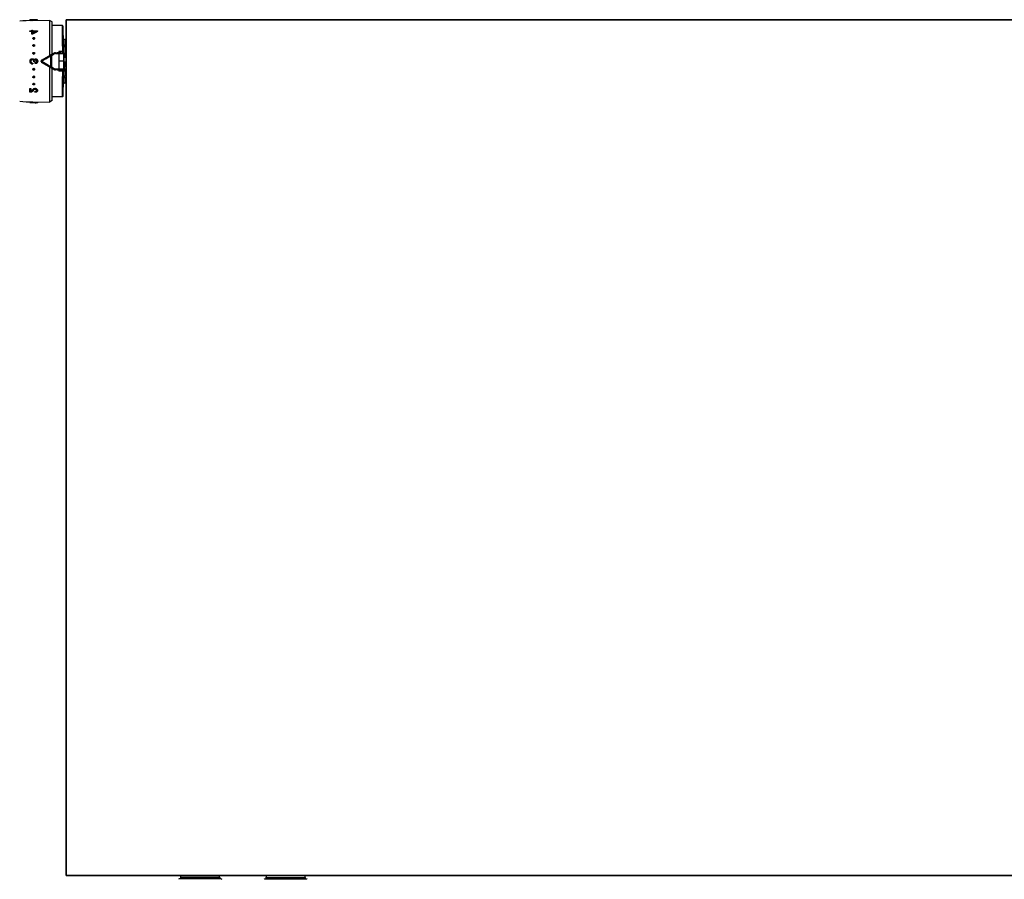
# Model space of a CAD drawing. Header units: millimetres. Extents: x 60394 to 199354, y 20895 to 166073.
# Tile 74 of 256: x 80777 to 81352, y 21178 to 21680. Entities that reach past the tile are written whole.
import ezdxf

# ---------------------------------------------------------------- set-up
doc = ezdxf.new("R2010")
doc.units = ezdxf.units.MM
doc.layers.add('UT_ZAŘÍZENÍ - OT', color=3, linetype='Continuous', lineweight=35)

msp = doc.modelspace()

# ---------------------------------------------------------------- linework, layer by layer
at = {"color": 0, "linetype": 'Continuous'}
for p, q in [((80782.58, 21679.98), (80782.58, 21680.18)), ((80783.22, 21680.22), (80783.23, 21680.22)), ((80783.23, 21680.22), (80783.24, 21680.22)), ((80783.23, 21680.16), (80783.23, 21680.21)), ((80784.15, 21680.24), (80784.02, 21680.24)), ((80784.07, 21680.14), (80784.07, 21680.07)), ((80784.07, 21679.88), (80784.07, 21680.07)), ((80784.15, 21680.04), (80784.07, 21680.04)), ((80784.22, 21679.81), (80794.08, 21679.99)), ((80784.76, 21680.04), (80784.73, 21680.04)), ((80784.76, 21680.1), (80784.76, 21680.16)), ((80785.19, 21680.12), (80784.76, 21680.1)), ((80784.76, 21679.91), (80784.76, 21680.1)), ((80785.28, 21679.92), (80784.76, 21679.91)), ((80784.98, 21680.18), (80784.98, 21680.24)), ((80785.27, 21680.12), (80785.19, 21680.12)), ((80785.27, 21680.17), (80785.57, 21680.18)), ((80786.56, 21680.17), (80785.27, 21680.12)), ((80785.53, 21679.93), (80785.28, 21679.92)), ((80785.42, 21680.18), (80785.42, 21680.19)), ((80787.08, 21679.99), (80785.53, 21679.93)), ((80785.57, 21680.18), (80786.63, 21680.21)), ((80785.58, 21680.23), (80785.58, 21680.18)), ((80786.63, 21680.17), (80786.56, 21680.17)), ((80786.63, 21680.28), (80787.08, 21680.29)), ((80786.63, 21680.21), (80786.63, 21680.28)), ((80787.08, 21680.19), (80786.63, 21680.17)), ((80787.08, 21680.29), (80787.08, 21680.19)), ((80787.08, 21679.99), (80787.08, 21680.19)), ((80794.08, 21679.99), (80794.08, 21659.34)), ((80795.58, 21679.05), (80794.08, 21679.91)), ((80795.58, 21660.21), (80795.58, 21679.05)), ((80782.58, 21673.79), (80783.63, 21673.8)), ((80782.58, 21673.48), (80782.58, 21673.79)), ((80783.63, 21673.49), (80782.58, 21673.48)), ((80782.58, 21673.33), (80782.58, 21673.48)), ((80783.63, 21673.35), (80782.58, 21673.33)), ((80783.63, 21673.8), (80783.63, 21674.21)), ((80783.63, 21674.21), (80784.08, 21674.21)), ((80783.63, 21671.96), (80783.63, 21673.49)), ((80783.63, 21671.83), (80783.63, 21671.96)), ((80784.08, 21671.96), (80783.63, 21671.96)), ((80784.08, 21671.83), (80783.63, 21671.83)), ((80784.08, 21674.21), (80784.08, 21673.81)), ((80784.08, 21674.06), (80784.08, 21674.21)), ((80784.08, 21673.81), (80787.08, 21673.85)), ((80786.29, 21673.52), (80784.08, 21673.5)), ((80784.08, 21673.5), (80784.08, 21672.38)), ((80784.08, 21673.35), (80784.08, 21673.5)), ((80786, 21673.38), (80784.08, 21673.35)), ((80784.08, 21673.35), (80784.08, 21672.49)), ((80784.08, 21671.83), (80784.08, 21671.96)), ((80784.14, 21671.86), (80784.08, 21671.83)), ((80786.24, 21673.5), (80786.29, 21673.52)), ((80787.08, 21673.53), (80787.02, 21673.51)), ((80787.08, 21673.85), (80787.08, 21673.53)), ((80787.08, 21673.7), (80787.08, 21673.85)), ((80787.08, 21673.39), (80787.08, 21673.53)), ((80801.53, 21676.81), (80795.58, 21676.81)), ((80801.68, 21667.75), (80801.53, 21676.81)), ((80802.38, 21656.01), (80802.03, 21676.32)), ((80802.25, 21663.95), (80802.03, 21676.07)), ((80801.79, 21661.74), (80801.68, 21667.75)), ((80802.68, 21668.85), (80802.68, 21668.83)), ((80803.18, 21665.42), (80803.18, 21668.75)), ((80803.75, 21668.75), (80803.18, 21668.75)), ((80789.43, 21656.66), (80796.51, 21660.74)), ((80795.12, 21659.42), (80796.76, 21660.39)), ((80797.51, 21660.6), (80797.51, 21661.01)), ((80797.51, 21661.01), (80798.54, 21661.01)), ((80797.51, 21660.6), (80799.61, 21660.6)), ((80799.38, 21661.74), (80799.38, 21661)), ((80801.79, 21661.74), (80799.38, 21661.74)), ((80799.61, 21660.6), (80799.61, 21661)), ((80799.68, 21656.01), (80799.61, 21660.6)), ((80800.65, 21661.01), (80801.81, 21661.01)), ((80801.81, 21661.01), (80801.79, 21661.74)), ((80802.68, 21665.49), (80802.68, 21664.67)), ((80803.8, 21665.42), (80803.18, 21665.42)), ((80803.18, 21658.69), (80803.18, 21664.61)), ((80803.81, 21664.61), (80803.18, 21664.61)), ((80784.26, 21654.94), (80784.26, 21654.41)), ((80785.37, 21655.71), (80784.92, 21655.71)), ((80785.69, 21654.67), (80785.69, 21655.2)), ((80789.18, 21655.8), (80789.18, 21656.22)), ((80796.51, 21651.28), (80789.43, 21655.37)), ((80789.6, 21655.8), (80789.6, 21656.23)), ((80794.6, 21659.17), (80794.6, 21652.86)), ((80795.12, 21659.42), (80795.12, 21652.6)), ((80799.61, 21651.43), (80799.68, 21656.01)), ((80802.38, 21656.01), (80799.68, 21656.01)), ((80802.03, 21635.7), (80802.38, 21656.01)), ((80802.38, 21658.69), (80802.38, 21655.16)), ((80802.38, 21658.69), (80803.58, 21658.69)), ((80802.38, 21658.4), (80803.58, 21658.4)), ((80802.38, 21655.71), (80803.58, 21655.71)), ((80802.38, 21655.39), (80803.58, 21655.39)), ((80802.38, 21655.16), (80803.58, 21655.16)), ((80802.88, 21654.84), (80802.88, 21652.91)), ((80802.88, 21654.84), (80803.48, 21654.8)), ((80803.18, 21654.82), (80803.18, 21655.16)), ((80794.08, 21652.68), (80794.08, 21632.04)), ((80796.76, 21651.63), (80795.12, 21652.6)), ((80795.58, 21632.98), (80795.58, 21651.82)), ((80797.51, 21651.43), (80797.51, 21651.01)), ((80799.61, 21651.43), (80797.51, 21651.43)), ((80798.54, 21651.01), (80797.51, 21651.01)), ((80799.38, 21651.02), (80799.38, 21650.29)), ((80801.79, 21650.29), (80799.38, 21650.29)), ((80799.61, 21651.43), (80799.61, 21651.02)), ((80801.81, 21651.01), (80800.65, 21651.01)), ((80801.68, 21644.28), (80801.79, 21650.29)), ((80801.79, 21650.29), (80801.81, 21651.01)), ((80802.78, 21651.7), (80802.31, 21651.7)), ((80802.78, 21651.54), (80802.31, 21651.54)), ((80802.32, 21652.58), (80802.78, 21652.58)), ((80802.38, 21653.17), (80802.33, 21653.17)), ((80802.38, 21652.97), (80802.33, 21652.97)), ((80802.33, 21652.82), (80802.78, 21652.82)), ((80802.34, 21653.4), (80802.34, 21653.72)), ((80802.39, 21653.39), (80802.34, 21653.4)), ((80802.34, 21653.36), (80802.75, 21653.36)), ((80802.38, 21653.61), (80802.38, 21653.36)), ((80802.58, 21653.61), (80802.38, 21653.61)), ((80802.38, 21653.51), (80802.58, 21653.51)), ((80802.38, 21653.32), (80802.38, 21652.87)), ((80802.58, 21653.32), (80802.38, 21653.32)), ((80802.38, 21653.22), (80802.58, 21653.22)), ((80802.78, 21652.87), (80802.38, 21652.87)), ((80802.38, 21651.54), (80802.38, 21651.26)), ((80802.38, 21651.26), (80802.58, 21651.26)), ((80802.58, 21653.61), (80802.58, 21653.51)), ((80802.58, 21653.32), (80802.58, 21653.22)), ((80802.78, 21652.87), (80802.78, 21652.58)), ((80802.78, 21651.54), (80802.78, 21651.7)), ((80802.88, 21654.31), (80803.48, 21654.31)), ((80802.88, 21651.44), (80802.88, 21650.09)), ((80802.88, 21650.09), (80803.48, 21650.09)), ((80803.08, 21652.87), (80803.08, 21653.95)), ((80803.08, 21653.95), (80803.48, 21653.95)), ((80803.08, 21650.32), (80803.08, 21651.4)), ((80803.08, 21650.32), (80803.48, 21650.32)), ((80803.18, 21647.41), (80803.18, 21650.09)), ((80801.53, 21635.21), (80801.68, 21644.28)), ((80802.68, 21647.35), (80802.68, 21646.54)), ((80802.68, 21643.19), (80802.68, 21643.18)), ((80803.81, 21647.41), (80803.18, 21647.41)), ((80803.18, 21643.27), (80803.18, 21646.6)), ((80803.8, 21646.6), (80803.18, 21646.6)), ((80803.75, 21643.27), (80803.18, 21643.27)), ((80782.58, 21640.17), (80782.58, 21640.04)), ((80782.58, 21640.17), (80783.03, 21640.17)), ((80782.58, 21637.9), (80782.58, 21640.04)), ((80782.58, 21640.04), (80783.03, 21640.03)), ((80783.03, 21640.17), (80783.03, 21640.03)), ((80783.03, 21640.03), (80783.03, 21638.35)), ((80783.95, 21639.06), (80783.95, 21638.92)), ((80784.06, 21639.11), (80784.09, 21639.15)), ((80784.18, 21639.43), (80784.21, 21639.48)), ((80784.21, 21639.48), (80784.2, 21639.34)), ((80785.43, 21638.41), (80785.43, 21638.27)), ((80785.43, 21638.41), (80785.58, 21638.41)), ((80785.43, 21637.86), (80785.43, 21638.27)), ((80785.43, 21638.27), (80785.58, 21638.27)), ((80785.58, 21637.86), (80785.43, 21637.86)), ((80785.58, 21638.41), (80785.58, 21638.27)), ((80802.13, 21641.4), (80802.14, 21642.26)), ((80782.58, 21632.03), (80782.58, 21631.83)), ((80782.58, 21632.03), (80787.08, 21631.95)), ((80782.58, 21631.81), (80782.58, 21631.83)), ((80782.58, 21631.83), (80787.08, 21631.75)), ((80785.73, 21631.76), (80782.58, 21631.81)), ((80784.22, 21632.21), (80794.08, 21632.04)), ((80785.73, 21631.76), (80785.73, 21631.76)), ((80785.73, 21631.76), (80786.29, 21631.75)), ((80787.08, 21631.95), (80787.08, 21631.75)), ((80787.08, 21631.94), (80787.08, 21631.74)), ((80787.08, 21631.75), (80787.08, 21631.74)), ((80795.58, 21632.98), (80794.08, 21632.11)), ((80801.53, 21635.21), (80795.58, 21635.21)), ((80869.77, 21178.27), (80869.47, 21177.97)), ((80894.37, 21178.27), (80869.77, 21178.27)), ((80893.57, 21179.07), (80870.57, 21179.07)), ((80870.57, 21179.07), (80870.57, 21178.37)), ((80893.57, 21178.37), (80870.57, 21178.37)), ((80892.47, 21180.17), (80871.67, 21180.17)), ((80893.57, 21179.07), (80893.57, 21178.37)), ((80894.37, 21178.27), (80894.67, 21177.97)), ((80919.77, 21178.27), (80919.47, 21177.97)), ((80919.77, 21178.27), (80944.37, 21178.27)), ((80920.57, 21179.07), (80920.57, 21178.37)), ((80920.57, 21179.07), (80943.57, 21179.07)), ((80920.57, 21178.37), (80943.57, 21178.37)), ((80921.67, 21180.17), (80942.47, 21180.17)), ((80943.57, 21179.07), (80943.57, 21178.37)), ((80944.37, 21178.27), (80944.67, 21177.97))]:
    msp.add_line(p, q, dxfattribs=at)
for centre, radius, start, end in [((80785.79, 21589.83), 90, 91, 95.86353), ((80783.7, 21688.65), 8.58, 265.82558, 266.62577), ((80783.7, 21688.5), 8.63, 265.85586, 266.65073), ((80783.85, 21644.49), 35.74, 91.01238, 91.21551), ((80783.77, 21689.91), 9.83, 266.63176, 267.39596), ((80783.77, 21689.77), 9.9, 266.65673, 267.41559), ((80783.38, 21678.43), 1.79, 94.25337, 94.6326), ((80783.43, 21677.66), 2.56, 93.45872, 94.22835), ((80783.85, 21692.62), 12.54, 270.2757, 270.99142), ((80783.9, 21690.17), 10.03, 270.37671, 270.99382), ((80784.31, 21686.56), 6.42, 274.00652, 274.76218), ((80784.39, 21685.52), 5.38, 274.77014, 275.5791), ((80784.83, 21674.96), 5.28, 88.37447, 89.19799), ((80785.69, 21638.13), 42.13, 90.84632, 91.00332), ((80785.4, 21657.24), 23.02, 90.56986, 90.83886), ((80785.3, 21667.03), 13.23, 90.13111, 90.55891), ((80834.37, 21579.57), 105.19, 116.74897, 118.55954), ((80833.91, 21578.91), 105.92, 116.89327, 118.06457), ((80834.1, 21579.19), 105.28, 116.52799, 118.3353), ((80831, 21584.6), 99.53, 116.72558, 116.87901), ((80801.53, 21676.31), 0.5, 1.00273, 90.00005), ((80784.67, 21669.33), 0.34, 181.83857, 189.22993), ((80784.83, 21669.6), 0.578, 257.40046, 263.77919), ((80784.83, 21669.5), 0.583, 257.43846, 263.79562), ((80784.83, 21669.59), 0.567, 263.76903, 270.51539), ((80784.83, 21669.49), 0.572, 263.78497, 270.51556), ((80784.82, 21669.6), 0.577, 270.61415, 283.65474), ((80784.83, 21669.5), 0.582, 270.61233, 283.61615), ((80785, 21669.34), 0.33, 0.0012, 1.80344), ((80803.18, 21670.26), 1.5, 226.64917, 250.52878), ((80803.19, 21670.26), 1.51, 250.58004, 269.92942), ((80784.75, 21665.26), 0.415, 180.00363, 182.62681), ((80784.8, 21660.73), 0.471, 180.01487, 185.18459), ((80784.83, 21665.33), 0.529, 255.90699, 262.90203), ((80784.83, 21665.26), 0.533, 255.94846, 262.92018), ((80784.83, 21665.31), 0.515, 262.89641, 270.33517), ((80784.83, 21665.24), 0.519, 262.91395, 270.33539), ((80784.92, 21665.19), 0.417, 351.68515, 359.95596), ((80797.51, 21659.01), 2, 90, 120), ((80797.52, 21659.12), 1.48, 90.0293, 120.51258), ((80820.17, 21674.26), 24.26, 211.06983, 212.81472), ((80816.21, 21671.71), 19.56, 212.83138, 213.19135), ((80801.81, 21660.51), 0.5, 0.9973, 89.99995), ((80785.24, 21656.01), 2.66, 174.20363, 187.38301), ((80784.14, 21656.05), 1.64, 229.79423, 274.1007), ((80783.97, 21655.91), 0.893, 214.11402, 220.95302), ((80784.14, 21656.05), 1.12, 220.98571, 227.22441), ((80783.98, 21655.95), 0.878, 79.26214, 86.10486), ((80783.97, 21655.9), 0.927, 73.07928, 79.21627), ((80784.14, 21656.04), 1.1, 269.87405, 276.1358), ((80783.96, 21655.86), 0.963, 41.07571, 50.01192), ((80783.96, 21655.86), 0.97, 32.46127, 41.04427), ((80784.83, 21660.74), 0.505, 254.94557, 262.29746), ((80784.83, 21660.71), 0.509, 254.989, 262.3166), ((80784.83, 21660.72), 0.488, 262.29512, 270.14263), ((80784.83, 21660.69), 0.492, 262.31359, 270.14288), ((80787.67, 21656.01), 2.32, 172.81682, 187.51949), ((80785.83, 21655.98), 0.785, 259.56156, 266.77563), ((80785.94, 21656.23), 0.576, 71.25318, 78.39725), ((80785.94, 21656.24), 0.569, 63.84048, 71.25521), ((80785.82, 21656.01), 0.831, 307.97112, 320.9467), ((80785.82, 21656.01), 0.836, 39.13046, 49.82845), ((80785.81, 21656.02), 0.841, 320.92395, 328.11089), ((80785.82, 21656.01), 0.828, 29.69129, 39.12926), ((80786.02, 21656.31), 1.08, 27.84061, 34.02965), ((80785.86, 21655.87), 1.25, 328.36326, 330.5708), ((80785.88, 21655.87), 1.23, 330.55262, 339.45926), ((80786.02, 21656.31), 1.07, 21.6663, 27.84286), ((80786.04, 21656.32), 1.05, 15.21143, 21.66816), ((80785.92, 21655.85), 1.18, 339.47291, 345.3977), ((80785.13, 21656.07), 2, 11.83461, 15.19202), ((80789.68, 21656.22), 0.5, 120, 180), ((80789.68, 21655.8), 0.5, 180, 240), ((80902.68, 21440.05), 244.32, 116.11937, 116.25551), ((80802.28, 21657.86), 0.0994, 313.59217, 359.98031), ((80802.28, 21657.87), 0.301, 284.00989, 289.44256), ((80802.28, 21656.24), 0.3, 70.55401, 72.35353), ((80784.83, 21651.33), 0.493, 81.96974, 89.79318), ((80784.83, 21651.3), 0.489, 81.95126, 89.79291), ((80784.83, 21651.32), 0.51, 74.66061, 81.97306), ((80784.83, 21651.29), 0.507, 74.61727, 81.95392), ((80784.85, 21651.29), 0.481, 352.20997, 354.91531), ((80902.68, 21871.97), 244.32, 243.74449, 243.88063), ((80797.51, 21653.01), 2, 240, 270), ((80797.52, 21652.91), 1.48, 239.48743, 269.97069), ((80820.09, 21637.81), 24.17, 147.18194, 148.9335), ((80816.55, 21640.09), 19.97, 146.8123, 147.16491), ((80801.81, 21651.51), 0.5, 270, 359), ((80802.59, 21653.8), 0.29, 325.94596, 359.95559), ((80802.8, 21651.44), 0.0882, 0.03691, 8.66078), ((80784.83, 21642.53), 0.579, 90.47615, 102.57666), ((80784.83, 21642.54), 0.563, 89.46365, 90.42767), ((80784.83, 21646.78), 0.52, 82.19776, 89.60771), ((80784.83, 21646.71), 0.516, 82.18024, 89.60747), ((80784.83, 21642.53), 0.574, 82.72194, 89.43835), ((80784.83, 21646.76), 0.537, 75.26335, 82.20456), ((80784.82, 21646.69), 0.533, 75.22208, 82.18643), ((80784.83, 21642.52), 0.588, 76.41423, 82.73319), ((80803.18, 21641.76), 1.5, 109.47122, 133.35083), ((80803.19, 21641.77), 1.51, 90.07058, 109.41996), ((80782.65, 21640.22), 1.91, 281.62893, 285.76186), ((80783.08, 21639.61), 1.03, 315.49883, 321.71461), ((80783.16, 21639.54), 0.927, 321.71489, 328.50896), ((80746.01, 21662.25), 44.47, 328.57088, 328.85214), ((80745.53, 21662.2), 44.92, 328.78337, 329.0635), ((80744.66, 21663.06), 46.05, 328.85211, 329.1259), ((80743.81, 21663.23), 46.93, 329.13232, 329.40315), ((80785.07, 21638.83), 1.01, 142.68913, 149.33475), ((80785.17, 21638.76), 1.13, 136.6726, 142.69573), ((80784.67, 21642.69), 0.34, 170.77007, 178.16143), ((80746.28, 21662.13), 44.81, 328.5423, 329.17295), ((80784.83, 21642.43), 0.574, 89.52764, 102.6205), ((80784.82, 21642.43), 0.569, 82.70603, 89.43816), ((80784.82, 21642.42), 0.584, 76.3765, 82.71678), ((80785, 21642.68), 0.33, 358.19656, 359.9988), ((80785.56, 21638.19), 1.95, 89.34777, 93.68224), ((80785.56, 21638.16), 1.98, 84.74512, 89.3338), ((80786.02, 21638.89), 0.458, 358.60453, 6.96692), ((80785.79, 21722.2), 90, 264.13647, 269), ((80801.53, 21635.71), 0.5, 270, 359), ((80871.67, 21179.07), 1.1, 90, 180), ((80871.67, 21178.37), 1.1, 180, 185.21872), ((80892.47, 21179.07), 1.1, 0, 90), ((80892.47, 21178.37), 1.1, 354.78128, 0), ((80921.67, 21179.07), 1.1, 90, 180), ((80921.67, 21178.37), 1.1, 180, 185.21872), ((80942.47, 21179.07), 1.1, 0, 90), ((80942.47, 21178.37), 1.1, 354.78128, 0)]:
    msp.add_arc(centre, radius, start, end, dxfattribs=at)
at = {"color": 0, "linetype": 'Continuous', "extrusion": (0, 0, -1)}
for centre, major_axis, ratio, start_param, end_param in [((80803.08, 21654.19), (0, -0.235), 0.85043, 0, 1.570796), ((80803.08, 21650.17), (0.2, 0), 0.785695, 3.141593, 4.712389)]:
    msp.add_ellipse(centre, major_axis=major_axis, ratio=ratio, start_param=start_param, end_param=end_param, dxfattribs=at)
at = {"color": 0, "linetype": 'Continuous'}
for points, knots in [([(80782.58, 21680.18), (80782.58, 21680.18), (80782.59, 21680.19), (80782.6, 21680.19), (80782.6, 21680.19)], [0, 0, 0, 0, 0.34526, 1, 1, 1, 1]), ([(80783.07, 21680.1), (80783.01, 21680.1), (80782.91, 21680.11), (80782.79, 21680.13), (80782.71, 21680.14), (80782.66, 21680.15), (80782.62, 21680.16), (80782.59, 21680.16), (80782.58, 21680.17), (80782.58, 21680.18)], [0, 0, 0, 0, 0.415889, 0.585993, 0.728367, 0.841268, 0.923827, 0.975949, 1, 1, 1, 1]), ([(80783.08, 21679.9), (80783.01, 21679.91), (80782.91, 21679.91), (80782.79, 21679.93), (80782.72, 21679.94), (80782.66, 21679.95), (80782.62, 21679.96), (80782.6, 21679.96), (80782.58, 21679.97), (80782.58, 21679.98)], [0, 0, 0, 0, 0.416026, 0.586157, 0.728535, 0.841423, 0.923955, 0.976034, 1, 1, 1, 1]), ([(80782.6, 21680.19), (80782.6, 21680.19), (80782.62, 21680.2), (80782.64, 21680.2), (80782.66, 21680.2)], [0, 0, 0, 0, 0.194984, 1, 1, 1, 1]), ([(80782.66, 21680.2), (80782.72, 21680.21), (80782.86, 21680.22), (80783, 21680.22), (80783.09, 21680.22)], [0, 0, 0, 0, 0.393124, 1, 1, 1, 1]), ([(80783.23, 21680.21), (80783.22, 21680.21), (80783.19, 21680.21), (80783.16, 21680.2), (80783.14, 21680.2), (80783.13, 21680.19), (80783.12, 21680.19)], [0, 0, 0, 0, 0.402142, 0.703286, 0.901798, 1, 1, 1, 1]), ([(80783.12, 21680.19), (80783.12, 21680.19), (80783.13, 21680.18), (80783.14, 21680.18), (80783.18, 21680.17), (80783.24, 21680.16), (80783.29, 21680.16), (80783.32, 21680.16)], [0, 0, 0, 0, 0.026104, 0.078509, 0.271488, 0.580502, 1, 1, 1, 1]), ([(80783.12, 21680.19), (80783.12, 21680.19), (80783.12, 21680.19), (80783.12, 21680.19), (80783.12, 21680.19)], [0, 0, 0, 0, 0.519614, 1, 1, 1, 1]), ([(80784.02, 21680.24), (80783.88, 21680.23), (80783.64, 21680.23), (80783.39, 21680.22), (80783.28, 21680.21)], [0, 0, 0, 0, 0.5608, 1, 1, 1, 1]), ([(80783.32, 21680.16), (80783.37, 21680.15), (80783.58, 21680.14), (80783.79, 21680.14), (80783.96, 21680.14)], [0, 0, 0, 0, 0.202928, 1, 1, 1, 1]), ([(80783.91, 21680.07), (80783.86, 21680.07), (80783.67, 21680.07), (80783.47, 21680.08), (80783.33, 21680.08)], [0, 0, 0, 0, 0.261385, 1, 1, 1, 1]), ([(80784.07, 21679.88), (80784.01, 21679.88), (80783.76, 21679.87), (80783.51, 21679.88), (80783.33, 21679.89)], [0, 0, 0, 0, 0.261104, 1, 1, 1, 1]), ([(80784.72, 21680.24), (80784.68, 21680.24), (80784.49, 21680.24), (80784.3, 21680.24), (80784.15, 21680.24)], [0, 0, 0, 0, 0.228486, 1, 1, 1, 1]), ([(80784.73, 21680.04), (80784.68, 21680.04), (80784.49, 21680.04), (80784.3, 21680.04), (80784.15, 21680.04)], [0, 0, 0, 0, 0.228577, 1, 1, 1, 1]), ([(80784.9, 21680.24), (80784.89, 21680.24), (80784.83, 21680.24), (80784.77, 21680.24), (80784.72, 21680.24)], [0, 0, 0, 0, 0.229978, 1, 1, 1, 1]), ([(80784.92, 21680.17), (80784.95, 21680.17), (80785.02, 21680.18), (80785.1, 21680.19), (80785.14, 21680.2), (80785.16, 21680.21), (80785.18, 21680.21), (80785.18, 21680.22), (80785.18, 21680.22)], [0, 0, 0, 0, 0.416564, 0.727805, 0.840468, 0.923103, 0.975235, 1, 1, 1, 1]), ([(80785.09, 21680.24), (80785.08, 21680.24), (80785.05, 21680.24), (80785.01, 21680.24), (80784.98, 21680.24)], [0, 0, 0, 0, 0.216654, 1, 1, 1, 1]), ([(80785.16, 21680.23), (80785.15, 21680.23), (80785.13, 21680.23), (80785.11, 21680.24), (80785.09, 21680.24)], [0, 0, 0, 0, 0.191517, 1, 1, 1, 1]), ([(80785.18, 21680.22), (80785.18, 21680.22), (80785.17, 21680.23), (80785.16, 21680.23), (80785.16, 21680.23)], [0, 0, 0, 0, 0.306489, 1, 1, 1, 1]), ([(80785.27, 21680.26), (80785.29, 21680.26), (80785.34, 21680.26), (80785.39, 21680.26), (80785.43, 21680.26)], [0, 0, 0, 0, 0.28218, 1, 1, 1, 1]), ([(80785.42, 21680.19), (80785.41, 21680.19), (80785.36, 21680.18), (80785.31, 21680.18), (80785.27, 21680.17)], [0, 0, 0, 0, 0.219199, 1, 1, 1, 1]), ([(80785.58, 21680.23), (80785.58, 21680.23), (80785.56, 21680.22), (80785.53, 21680.21), (80785.48, 21680.2), (80785.44, 21680.2), (80785.42, 21680.19)], [0, 0, 0, 0, 0.080473, 0.272652, 0.58028, 1, 1, 1, 1]), ([(80785.43, 21680.26), (80785.44, 21680.26), (80785.47, 21680.25), (80785.51, 21680.25), (80785.53, 21680.25)], [0, 0, 0, 0, 0.312325, 1, 1, 1, 1]), ([(80785.53, 21680.25), (80785.54, 21680.25), (80785.56, 21680.25), (80785.58, 21680.24), (80785.58, 21680.24), (80785.58, 21680.23)], [0, 0, 0, 0, 0.708486, 0.898996, 1, 1, 1, 1]), ([(80784.33, 21669.43), (80784.33, 21669.49), (80784.36, 21669.6), (80784.47, 21669.75), (80784.64, 21669.84), (80784.76, 21669.86), (80784.83, 21669.86)], [0, 0, 0, 0, 0.229393, 0.470966, 0.729703, 1, 1, 1, 1]), ([(80784.43, 21669.19), (80784.4, 21669.22), (80784.35, 21669.3), (80784.33, 21669.39), (80784.33, 21669.43)], [0, 0, 0, 0, 0.509651, 1, 1, 1, 1]), ([(80784.7, 21668.93), (80784.61, 21668.95), (80784.45, 21669.03), (80784.35, 21669.2), (80784.34, 21669.28)], [0, 0, 0, 0, 0.524629, 1, 1, 1, 1]), ([(80784.7, 21669.04), (80784.67, 21669.04), (80784.58, 21669.07), (80784.49, 21669.13), (80784.43, 21669.19)], [0, 0, 0, 0, 0.260211, 1, 1, 1, 1]), ([(80784.83, 21669.86), (80784.89, 21669.87), (80785.02, 21669.85), (80785.18, 21669.76), (80785.3, 21669.63), (80785.33, 21669.52), (80785.33, 21669.46)], [0, 0, 0, 0, 0.270385, 0.528616, 0.769944, 1, 1, 1, 1]), ([(80785.33, 21669.34), (80785.33, 21669.25), (80785.25, 21669.05), (80785.06, 21668.96), (80784.96, 21668.93)], [0, 0, 0, 0, 0.47302, 1, 1, 1, 1]), ([(80785.23, 21669.19), (80785.21, 21669.17), (80785.13, 21669.1), (80785.04, 21669.06), (80784.96, 21669.04)], [0, 0, 0, 0, 0.24218, 1, 1, 1, 1]), ([(80785.33, 21669.46), (80785.33, 21669.41), (80785.31, 21669.32), (80785.26, 21669.23), (80785.23, 21669.19)], [0, 0, 0, 0, 0.488775, 1, 1, 1, 1]), ([(80784.33, 21665.26), (80784.33, 21665.32), (80784.36, 21665.45), (80784.47, 21665.6), (80784.64, 21665.7), (80784.77, 21665.73), (80784.83, 21665.73)], [0, 0, 0, 0, 0.241806, 0.488407, 0.741812, 1, 1, 1, 1]), ([(80784.4, 21665.03), (80784.39, 21665.04), (80784.35, 21665.11), (80784.33, 21665.19), (80784.33, 21665.24)], [0, 0, 0, 0, 0.253103, 1, 1, 1, 1]), ([(80784.33, 21660.73), (80784.33, 21660.85), (80784.44, 21661.12), (80784.7, 21661.22), (80784.83, 21661.22)], [0, 0, 0, 0, 0.49811, 1, 1, 1, 1]), ([(80784.7, 21664.74), (80784.61, 21664.76), (80784.44, 21664.86), (80784.35, 21665.04), (80784.34, 21665.13)], [0, 0, 0, 0, 0.510101, 1, 1, 1, 1]), ([(80784.7, 21660.21), (80784.62, 21660.24), (80784.46, 21660.32), (80784.37, 21660.48), (80784.35, 21660.56)], [0, 0, 0, 0, 0.50198, 1, 1, 1, 1]), ([(80784.7, 21660.25), (80784.63, 21660.27), (80784.49, 21660.34), (80784.4, 21660.47), (80784.37, 21660.54)], [0, 0, 0, 0, 0.50114, 1, 1, 1, 1]), ([(80784.7, 21664.81), (80784.64, 21664.83), (80784.52, 21664.88), (80784.43, 21664.98), (80784.4, 21665.03)], [0, 0, 0, 0, 0.506643, 1, 1, 1, 1]), ([(80784.83, 21665.73), (80784.95, 21665.73), (80785.15, 21665.66), (80785.3, 21665.47), (80785.33, 21665.35), (80785.33, 21665.29)], [0, 0, 0, 0, 0.507384, 0.755665, 1, 1, 1, 1]), ([(80784.83, 21661.22), (80784.95, 21661.22), (80785.2, 21661.13), (80785.32, 21660.89), (80785.33, 21660.77)], [0, 0, 0, 0, 0.501804, 1, 1, 1, 1]), ([(80785.33, 21665.13), (80785.32, 21665.04), (80785.23, 21664.86), (80785.06, 21664.77), (80784.96, 21664.74)], [0, 0, 0, 0, 0.489899, 1, 1, 1, 1]), ([(80785.29, 21665.09), (80785.26, 21665.02), (80785.17, 21664.9), (80785.03, 21664.83), (80784.96, 21664.81)], [0, 0, 0, 0, 0.492845, 1, 1, 1, 1]), ([(80785.33, 21660.63), (80785.32, 21660.53), (80785.23, 21660.35), (80785.06, 21660.24), (80784.96, 21660.22)], [0, 0, 0, 0, 0.498032, 1, 1, 1, 1]), ([(80785.31, 21660.6), (80785.29, 21660.52), (80785.2, 21660.36), (80785.04, 21660.27), (80784.96, 21660.25)], [0, 0, 0, 0, 0.49918, 1, 1, 1, 1]), ([(80785.33, 21665.29), (80785.33, 21665.24), (80785.32, 21665.17), (80785.3, 21665.1), (80785.29, 21665.09)], [0, 0, 0, 0, 0.747031, 1, 1, 1, 1]), ([(80796.76, 21660.39), (80796.74, 21660.41), (80796.71, 21660.46), (80796.68, 21660.53), (80796.64, 21660.6), (80796.6, 21660.65), (80796.57, 21660.69), (80796.55, 21660.72), (80796.53, 21660.74), (80796.52, 21660.75), (80796.51, 21660.74)], [0, 0, 0, 0, 0.198142, 0.388892, 0.560134, 0.707991, 0.828678, 0.918542, 0.975091, 1, 1, 1, 1]), ([(80799.61, 21661), (80799.43, 21661), (80799.08, 21661), (80798.72, 21661.01), (80798.54, 21661.01)], [0, 0, 0, 0, 0.502804, 1, 1, 1, 1]), ([(80800.5, 21661.08), (80800.42, 21661.12), (80800.24, 21661.21), (80799.87, 21661.43), (80799.58, 21661.61), (80799.38, 21661.74)], [0, 0, 0, 0, 0.213248, 0.460801, 1, 1, 1, 1]), ([(80800.65, 21661.01), (80800.57, 21661.01), (80800.22, 21661.01), (80799.88, 21661.01), (80799.61, 21661)], [0, 0, 0, 0, 0.230893, 1, 1, 1, 1]), ([(80799.61, 21660.6), (80799.79, 21660.6), (80800.13, 21660.6), (80800.63, 21660.59), (80801.09, 21660.59), (80801.44, 21660.58), (80801.69, 21660.57), (80801.85, 21660.57), (80801.98, 21660.56), (80802.09, 21660.55), (80802.18, 21660.55), (80802.25, 21660.54), (80802.28, 21660.53), (80802.3, 21660.53), (80802.31, 21660.52), (80802.31, 21660.52)], [0, 0, 0, 0, 0.195605, 0.383531, 0.55643, 0.707585, 0.773165, 0.831259, 0.881323, 0.92293, 0.955723, 0.979458, 0.994025, 0.997954, 1, 1, 1, 1]), ([(80800.58, 21661.04), (80800.58, 21661.04), (80800.55, 21661.05), (80800.52, 21661.07), (80800.5, 21661.08)], [0, 0, 0, 0, 0.229765, 1, 1, 1, 1]), ([(80800.61, 21661.03), (80800.61, 21661.03), (80800.6, 21661.03), (80800.59, 21661.04), (80800.58, 21661.04)], [0, 0, 0, 0, 0.235586, 1, 1, 1, 1]), ([(80800.67, 21661.01), (80800.67, 21661.01), (80800.65, 21661.02), (80800.63, 21661.02), (80800.61, 21661.03)], [0, 0, 0, 0, 0.393757, 1, 1, 1, 1]), ([(80802.29, 21661.61), (80802.29, 21661.62), (80802.28, 21661.64), (80802.24, 21661.66), (80802.2, 21661.69), (80802.11, 21661.71), (80801.97, 21661.73), (80801.85, 21661.74), (80801.79, 21661.74)], [0, 0, 0, 0, 0.054454, 0.124226, 0.220024, 0.341181, 0.645763, 1, 1, 1, 1]), ([(80803.18, 21665.42), (80803.14, 21665.42), (80802.97, 21665.43), (80802.81, 21665.46), (80802.68, 21665.49)], [0, 0, 0, 0, 0.252472, 1, 1, 1, 1]), ([(80802.68, 21664.67), (80802.72, 21664.66), (80802.89, 21664.63), (80803.06, 21664.61), (80803.18, 21664.61)], [0, 0, 0, 0, 0.247091, 1, 1, 1, 1]), ([(80782.59, 21656.28), (80782.61, 21656.42), (80782.68, 21656.7), (80782.99, 21657.19), (80783.64, 21657.58), (80784.4, 21657.51), (80784.88, 21657.2), (80785.07, 21656.97), (80785.14, 21656.85)], [0, 0, 0, 0, 0.125806, 0.251598, 0.500158, 0.748611, 0.874302, 1, 1, 1, 1]), ([(80783.08, 21654.79), (80782.95, 21654.9), (80782.73, 21655.17), (80782.62, 21655.5), (80782.6, 21655.67)], [0, 0, 0, 0, 0.49938, 1, 1, 1, 1]), ([(80784.04, 21656.82), (80783.95, 21656.83), (80783.78, 21656.82), (80783.47, 21656.7), (80783.21, 21656.45), (80783.09, 21656.14), (80783.06, 21655.88), (80783.11, 21655.63), (80783.18, 21655.47), (80783.23, 21655.4)], [0, 0, 0, 0, 0.124702, 0.249421, 0.497433, 0.62303, 0.748788, 0.874419, 1, 1, 1, 1]), ([(80783.38, 21655.23), (80783.48, 21655.14), (80783.72, 21654.99), (80784, 21654.93), (80784.14, 21654.93)], [0, 0, 0, 0, 0.500561, 1, 1, 1, 1]), ([(80784.92, 21655.71), (80784.94, 21655.82), (80784.93, 21656.06), (80784.84, 21656.28), (80784.78, 21656.38)], [0, 0, 0, 0, 0.500135, 1, 1, 1, 1]), ([(80785.14, 21656.85), (80785.23, 21657), (80785.48, 21657.26), (80785.92, 21657.39), (80786.27, 21657.36), (80786.53, 21657.27), (80786.75, 21657.12), (80786.86, 21656.99), (80786.91, 21656.91)], [0, 0, 0, 0, 0.249691, 0.498274, 0.623384, 0.748679, 0.874168, 1, 1, 1, 1]), ([(80786.06, 21656.8), (80785.98, 21656.81), (80785.82, 21656.81), (80785.59, 21656.71), (80785.43, 21656.53), (80785.38, 21656.38), (80785.37, 21656.3)], [0, 0, 0, 0, 0.248903, 0.498305, 0.748695, 1, 1, 1, 1]), ([(80786.92, 21655.22), (80786.86, 21655.12), (80786.7, 21654.93), (80786.4, 21654.74), (80786.05, 21654.64), (80785.81, 21654.65), (80785.69, 21654.67)], [0, 0, 0, 0, 0.249964, 0.499879, 0.749906, 1, 1, 1, 1]), ([(80785.79, 21655.19), (80785.88, 21655.19), (80786.08, 21655.21), (80786.25, 21655.3), (80786.33, 21655.36)], [0, 0, 0, 0, 0.50069, 1, 1, 1, 1]), ([(80786.53, 21655.58), (80786.56, 21655.64), (80786.63, 21655.77), (80786.66, 21656), (80786.63, 21656.22), (80786.58, 21656.36), (80786.54, 21656.42)], [0, 0, 0, 0, 0.249892, 0.499949, 0.75024, 1, 1, 1, 1]), ([(80787.09, 21656.48), (80787.1, 21656.41), (80787.15, 21656.1), (80787.12, 21655.78), (80787.06, 21655.55)], [0, 0, 0, 0, 0.250786, 1, 1, 1, 1]), ([(80789.6, 21656.23), (80789.57, 21656.23), (80789.51, 21656.23), (80789.44, 21656.23), (80789.37, 21656.23), (80789.31, 21656.23), (80789.26, 21656.23), (80789.23, 21656.22), (80789.22, 21656.22), (80789.2, 21656.22), (80789.19, 21656.22), (80789.19, 21656.22), (80789.18, 21656.22), (80789.18, 21656.22)], [0, 0, 0, 0, 0.203374, 0.394866, 0.56769, 0.716771, 0.837685, 0.88646, 0.926896, 0.958626, 0.981467, 0.99529, 1, 1, 1, 1]), ([(80789.6, 21655.8), (80789.57, 21655.8), (80789.51, 21655.8), (80789.44, 21655.8), (80789.37, 21655.8), (80789.31, 21655.8), (80789.26, 21655.8), (80789.23, 21655.8), (80789.22, 21655.8), (80789.2, 21655.8), (80789.19, 21655.8), (80789.19, 21655.8), (80789.18, 21655.8), (80789.18, 21655.8)], [0, 0, 0, 0, 0.203374, 0.394866, 0.56769, 0.716771, 0.837685, 0.88646, 0.926896, 0.958626, 0.981467, 0.99529, 1, 1, 1, 1]), ([(80789.6, 21656.23), (80789.57, 21656.28), (80789.52, 21656.37), (80789.46, 21656.5), (80789.43, 21656.59), (80789.42, 21656.64), (80789.43, 21656.65), (80789.43, 21656.66)], [0, 0, 0, 0, 0.377895, 0.69297, 0.905251, 0.965919, 1, 1, 1, 1]), ([(80789.6, 21655.8), (80789.57, 21655.75), (80789.52, 21655.65), (80789.46, 21655.52), (80789.43, 21655.43), (80789.42, 21655.39), (80789.43, 21655.37), (80789.43, 21655.37)], [0, 0, 0, 0, 0.377895, 0.69297, 0.905251, 0.965919, 1, 1, 1, 1]), ([(80789.6, 21656.23), (80790.01, 21656.47), (80791.68, 21657.45), (80793.35, 21658.43), (80794.6, 21659.17)], [0, 0, 0, 0, 0.249365, 1, 1, 1, 1]), ([(80794.6, 21652.86), (80794.18, 21653.1), (80792.51, 21654.08), (80790.85, 21655.06), (80789.6, 21655.8)], [0, 0, 0, 0, 0.250578, 1, 1, 1, 1]), ([(80794.6, 21659.17), (80794.57, 21659.21), (80794.53, 21659.28), (80794.49, 21659.37), (80794.47, 21659.42), (80794.45, 21659.47), (80794.44, 21659.51), (80794.43, 21659.53), (80794.43, 21659.54), (80794.43, 21659.54)], [0, 0, 0, 0, 0.389691, 0.560136, 0.707341, 0.827183, 0.916538, 0.973346, 1, 1, 1, 1]), ([(80795.12, 21659.42), (80795.09, 21659.47), (80795.05, 21659.55), (80794.99, 21659.63), (80794.95, 21659.69), (80794.92, 21659.73), (80794.9, 21659.77), (80794.88, 21659.79), (80794.87, 21659.79), (80794.87, 21659.79), (80794.87, 21659.79)], [0, 0, 0, 0, 0.387648, 0.559336, 0.708365, 0.829964, 0.920373, 0.976704, 0.992026, 1, 1, 1, 1]), ([(80784.83, 21650.8), (80784.76, 21650.8), (80784.62, 21650.83), (80784.45, 21650.95), (80784.34, 21651.13), (80784.33, 21651.27), (80784.33, 21651.34)], [0, 0, 0, 0, 0.25144, 0.501784, 0.751362, 1, 1, 1, 1]), ([(80784.35, 21651.46), (80784.37, 21651.54), (80784.46, 21651.7), (80784.62, 21651.79), (80784.7, 21651.81)], [0, 0, 0, 0, 0.49802, 1, 1, 1, 1]), ([(80784.37, 21651.49), (80784.4, 21651.56), (80784.49, 21651.68), (80784.63, 21651.75), (80784.7, 21651.77)], [0, 0, 0, 0, 0.49886, 1, 1, 1, 1]), ([(80785.33, 21651.23), (80785.32, 21651.17), (80785.28, 21651.06), (80785.17, 21650.91), (80785.01, 21650.82), (80784.89, 21650.8), (80784.83, 21650.8)], [0, 0, 0, 0, 0.249231, 0.498303, 0.748586, 1, 1, 1, 1]), ([(80784.96, 21651.81), (80785.06, 21651.78), (80785.23, 21651.68), (80785.32, 21651.49), (80785.33, 21651.4)], [0, 0, 0, 0, 0.501968, 1, 1, 1, 1]), ([(80784.96, 21651.77), (80785.04, 21651.75), (80785.2, 21651.66), (80785.29, 21651.5), (80785.31, 21651.42)], [0, 0, 0, 0, 0.50082, 1, 1, 1, 1]), ([(80794.6, 21652.86), (80794.57, 21652.81), (80794.53, 21652.74), (80794.49, 21652.65), (80794.47, 21652.6), (80794.45, 21652.55), (80794.44, 21652.52), (80794.43, 21652.5), (80794.43, 21652.48), (80794.43, 21652.48)], [0, 0, 0, 0, 0.389693, 0.560138, 0.707342, 0.827185, 0.916539, 0.973347, 1, 1, 1, 1]), ([(80795.12, 21652.6), (80795.09, 21652.55), (80795.05, 21652.48), (80794.99, 21652.39), (80794.95, 21652.33), (80794.92, 21652.29), (80794.9, 21652.26), (80794.88, 21652.24), (80794.87, 21652.23), (80794.87, 21652.23), (80794.87, 21652.23)], [0, 0, 0, 0, 0.387648, 0.559336, 0.708365, 0.829964, 0.920373, 0.976704, 0.992026, 1, 1, 1, 1]), ([(80796.76, 21651.63), (80796.74, 21651.61), (80796.71, 21651.56), (80796.68, 21651.49), (80796.64, 21651.43), (80796.6, 21651.38), (80796.57, 21651.33), (80796.55, 21651.3), (80796.53, 21651.29), (80796.52, 21651.28), (80796.51, 21651.28)], [0, 0, 0, 0, 0.198108, 0.388908, 0.560156, 0.708001, 0.828682, 0.918545, 0.975091, 1, 1, 1, 1]), ([(80798.54, 21651.01), (80798.72, 21651.01), (80799.08, 21651.02), (80799.43, 21651.02), (80799.61, 21651.02)], [0, 0, 0, 0, 0.497196, 1, 1, 1, 1]), ([(80799.38, 21650.29), (80799.58, 21650.42), (80799.87, 21650.6), (80800.24, 21650.81), (80800.42, 21650.91), (80800.5, 21650.95)], [0, 0, 0, 0, 0.539199, 0.786752, 1, 1, 1, 1]), ([(80802.31, 21651.5), (80802.31, 21651.5), (80802.3, 21651.5), (80802.28, 21651.49), (80802.25, 21651.48), (80802.18, 21651.48), (80802.09, 21651.47), (80801.98, 21651.46), (80801.85, 21651.46), (80801.69, 21651.45), (80801.44, 21651.44), (80801.09, 21651.43), (80800.63, 21651.43), (80800.13, 21651.43), (80799.79, 21651.43), (80799.61, 21651.43)], [0, 0, 0, 0, 0.002046, 0.005975, 0.020542, 0.044277, 0.07707, 0.118677, 0.168741, 0.226835, 0.292415, 0.44357, 0.616469, 0.804395, 1, 1, 1, 1]), ([(80799.61, 21651.02), (80799.7, 21651.02), (80800.05, 21651.01), (80800.39, 21651.01), (80800.65, 21651.01)], [0, 0, 0, 0, 0.264643, 1, 1, 1, 1]), ([(80800.5, 21650.95), (80800.53, 21650.96), (80800.59, 21650.99), (80800.64, 21651.01), (80800.66, 21651.01)], [0, 0, 0, 0, 0.595054, 1, 1, 1, 1]), ([(80800.66, 21651.01), (80800.66, 21651.01), (80800.67, 21651.01), (80800.67, 21651.01), (80800.67, 21651.01)], [0, 0, 0, 0, 0.289793, 1, 1, 1, 1]), ([(80802.29, 21650.42), (80802.29, 21650.41), (80802.28, 21650.38), (80802.24, 21650.36), (80802.2, 21650.34), (80802.11, 21650.31), (80801.97, 21650.29), (80801.85, 21650.29), (80801.79, 21650.29)], [0, 0, 0, 0, 0.054452, 0.124207, 0.219995, 0.341151, 0.645741, 1, 1, 1, 1]), ([(80802.88, 21653.9), (80802.88, 21653.86), (80802.87, 21653.79), (80802.8, 21653.69), (80802.7, 21653.62), (80802.62, 21653.61), (80802.58, 21653.61)], [0, 0, 0, 0, 0.247784, 0.496832, 0.747734, 1, 1, 1, 1]), ([(80802.58, 21653.51), (80802.63, 21653.51), (80802.73, 21653.53), (80802.81, 21653.6), (80802.83, 21653.64)], [0, 0, 0, 0, 0.501963, 1, 1, 1, 1]), ([(80802.88, 21653.61), (80802.88, 21653.57), (80802.87, 21653.49), (80802.8, 21653.4), (80802.7, 21653.33), (80802.62, 21653.32), (80802.58, 21653.32)], [0, 0, 0, 0, 0.247784, 0.496832, 0.747734, 1, 1, 1, 1]), ([(80802.58, 21653.22), (80802.62, 21653.22), (80802.7, 21653.23), (80802.8, 21653.3), (80802.87, 21653.4), (80802.88, 21653.47), (80802.88, 21653.51)], [0, 0, 0, 0, 0.252266, 0.503168, 0.752216, 1, 1, 1, 1]), ([(80802.88, 21650.96), (80802.88, 21651), (80802.87, 21651.08), (80802.8, 21651.18), (80802.7, 21651.24), (80802.62, 21651.26), (80802.58, 21651.26)], [0, 0, 0, 0, 0.247784, 0.496832, 0.747734, 1, 1, 1, 1]), ([(80802.78, 21652.87), (80802.8, 21652.87), (80802.82, 21652.88), (80802.85, 21652.9), (80802.87, 21652.92), (80802.88, 21652.95), (80802.88, 21652.96)], [0, 0, 0, 0, 0.251925, 0.502849, 0.751924, 1, 1, 1, 1]), ([(80802.78, 21652.82), (80802.8, 21652.82), (80802.82, 21652.82), (80802.86, 21652.84), (80802.88, 21652.88), (80802.88, 21652.9), (80802.88, 21652.91)], [0, 0, 0, 0, 0.252236, 0.503168, 0.752245, 1, 1, 1, 1]), ([(80802.78, 21652.58), (80802.82, 21652.58), (80802.9, 21652.6), (80803, 21652.66), (80803.07, 21652.76), (80803.08, 21652.84), (80803.08, 21652.87)], [0, 0, 0, 0, 0.252255, 0.503168, 0.752226, 1, 1, 1, 1]), ([(80802.78, 21651.7), (80802.82, 21651.7), (80802.9, 21651.68), (80803, 21651.62), (80803.07, 21651.52), (80803.08, 21651.44), (80803.08, 21651.4)], [0, 0, 0, 0, 0.252255, 0.503168, 0.752226, 1, 1, 1, 1]), ([(80802.78, 21651.54), (80802.8, 21651.54), (80802.82, 21651.53), (80802.85, 21651.51), (80802.87, 21651.49), (80802.88, 21651.47), (80802.88, 21651.46)], [0, 0, 0, 0, 0.26767, 0.525516, 0.768461, 1, 1, 1, 1]), ([(80802.88, 21652.91), (80802.88, 21652.91), (80802.89, 21652.91), (80802.89, 21652.9), (80802.9, 21652.9), (80802.92, 21652.89), (80802.94, 21652.89), (80802.97, 21652.88), (80803.02, 21652.88), (80803.06, 21652.87), (80803.08, 21652.87)], [0, 0, 0, 0, 0.040706, 0.069574, 0.105554, 0.199505, 0.321626, 0.468167, 0.634164, 1, 1, 1, 1]), ([(80802.88, 21651.44), (80802.88, 21651.44), (80802.89, 21651.44), (80802.89, 21651.43), (80802.9, 21651.43), (80802.92, 21651.42), (80802.94, 21651.41), (80802.97, 21651.41), (80803.02, 21651.41), (80803.06, 21651.4), (80803.08, 21651.4)], [0, 0, 0, 0, 0.040706, 0.069574, 0.105554, 0.199505, 0.321626, 0.468167, 0.634164, 1, 1, 1, 1]), ([(80784.33, 21646.78), (80784.33, 21646.84), (80784.35, 21646.91), (80784.39, 21646.98), (80784.4, 21647)], [0, 0, 0, 0, 0.746897, 1, 1, 1, 1]), ([(80784.83, 21646.29), (80784.76, 21646.29), (80784.63, 21646.32), (80784.46, 21646.43), (80784.35, 21646.59), (80784.33, 21646.72), (80784.33, 21646.78)], [0, 0, 0, 0, 0.258416, 0.511779, 0.758272, 1, 1, 1, 1]), ([(80784.34, 21646.9), (80784.35, 21646.99), (80784.44, 21647.17), (80784.61, 21647.26), (80784.7, 21647.28)], [0, 0, 0, 0, 0.489899, 1, 1, 1, 1]), ([(80784.34, 21642.75), (80784.35, 21642.83), (80784.45, 21642.99), (80784.61, 21643.07), (80784.7, 21643.09)], [0, 0, 0, 0, 0.475371, 1, 1, 1, 1]), ([(80784.4, 21647), (80784.43, 21647.05), (80784.52, 21647.14), (80784.64, 21647.2), (80784.7, 21647.21)], [0, 0, 0, 0, 0.493357, 1, 1, 1, 1]), ([(80785.33, 21646.74), (80785.33, 21646.68), (80785.3, 21646.56), (80785.15, 21646.36), (80784.95, 21646.29), (80784.83, 21646.29)], [0, 0, 0, 0, 0.244335, 0.492616, 1, 1, 1, 1]), ([(80784.96, 21647.28), (80785.06, 21647.26), (80785.23, 21647.16), (80785.32, 21646.98), (80785.33, 21646.89)], [0, 0, 0, 0, 0.510101, 1, 1, 1, 1]), ([(80784.96, 21647.21), (80785.03, 21647.19), (80785.17, 21647.12), (80785.26, 21647), (80785.29, 21646.93)], [0, 0, 0, 0, 0.507155, 1, 1, 1, 1]), ([(80784.96, 21643.09), (80785.06, 21643.07), (80785.25, 21642.97), (80785.33, 21642.77), (80785.33, 21642.68)], [0, 0, 0, 0, 0.52698, 1, 1, 1, 1]), ([(80785.29, 21646.93), (80785.3, 21646.92), (80785.32, 21646.86), (80785.33, 21646.79), (80785.33, 21646.74)], [0, 0, 0, 0, 0.252969, 1, 1, 1, 1]), ([(80803.18, 21647.41), (80803.14, 21647.41), (80802.97, 21647.41), (80802.81, 21647.38), (80802.68, 21647.35)], [0, 0, 0, 0, 0.252472, 1, 1, 1, 1]), ([(80802.68, 21646.54), (80802.72, 21646.55), (80802.89, 21646.58), (80803.06, 21646.6), (80803.18, 21646.6)], [0, 0, 0, 0, 0.247091, 1, 1, 1, 1]), ([(80784.5, 21638.74), (80784.42, 21638.61), (80784.18, 21638.36), (80783.72, 21638.09), (80783.17, 21637.93), (80782.78, 21637.89), (80782.58, 21637.9)], [0, 0, 0, 0, 0.219385, 0.461046, 0.724092, 1, 1, 1, 1]), ([(80783.03, 21638.49), (80783.11, 21638.51), (80783.39, 21638.58), (80783.66, 21638.73), (80783.81, 21638.89)], [0, 0, 0, 0, 0.269283, 1, 1, 1, 1]), ([(80783.16, 21638.38), (80783.33, 21638.43), (80783.63, 21638.56), (80783.87, 21638.79), (80783.95, 21638.92)], [0, 0, 0, 0, 0.53047, 1, 1, 1, 1]), ([(80784.21, 21639.48), (80784.32, 21639.67), (80784.6, 21639.91), (80785.05, 21640.08), (80785.31, 21640.12), (80785.44, 21640.13)], [0, 0, 0, 0, 0.464053, 0.726092, 1, 1, 1, 1]), ([(80784.33, 21642.59), (80784.33, 21642.64), (80784.35, 21642.73), (80784.4, 21642.8), (80784.43, 21642.84)], [0, 0, 0, 0, 0.490349, 1, 1, 1, 1]), ([(80784.83, 21642.16), (80784.76, 21642.16), (80784.64, 21642.18), (80784.47, 21642.28), (80784.36, 21642.42), (80784.33, 21642.54), (80784.33, 21642.59)], [0, 0, 0, 0, 0.270297, 0.529034, 0.770607, 1, 1, 1, 1]), ([(80784.34, 21639.53), (80784.49, 21639.69), (80784.79, 21639.87), (80785.22, 21639.99), (80785.46, 21640.01), (80785.58, 21640)], [0, 0, 0, 0, 0.473959, 0.733478, 1, 1, 1, 1]), ([(80784.43, 21642.84), (80784.45, 21642.86), (80784.53, 21642.93), (80784.62, 21642.97), (80784.7, 21642.99)], [0, 0, 0, 0, 0.241743, 1, 1, 1, 1]), ([(80786.43, 21639.11), (80786.4, 21639.17), (80786.3, 21639.29), (80786.11, 21639.43), (80785.87, 21639.53), (80785.61, 21639.56), (80785.34, 21639.54), (80785.03, 21639.45), (80784.83, 21639.29), (80784.75, 21639.16)], [0, 0, 0, 0, 0.110355, 0.232071, 0.363298, 0.500079, 0.636986, 0.768855, 1, 1, 1, 1]), ([(80785.33, 21642.56), (80785.33, 21642.51), (80785.3, 21642.4), (80785.18, 21642.26), (80785.02, 21642.18), (80784.89, 21642.16), (80784.83, 21642.16)], [0, 0, 0, 0, 0.230056, 0.471384, 0.729615, 1, 1, 1, 1]), ([(80784.96, 21642.98), (80784.99, 21642.98), (80785.08, 21642.95), (80785.18, 21642.89), (80785.23, 21642.83)], [0, 0, 0, 0, 0.259523, 1, 1, 1, 1]), ([(80785.23, 21642.83), (80785.26, 21642.79), (80785.31, 21642.71), (80785.33, 21642.61), (80785.33, 21642.56)], [0, 0, 0, 0, 0.511225, 1, 1, 1, 1]), ([(80785.58, 21640), (80785.75, 21640), (80786.08, 21639.96), (80786.52, 21639.77), (80786.87, 21639.48), (80787.01, 21639.23), (80787.05, 21639.11)], [0, 0, 0, 0, 0.276815, 0.541296, 0.783329, 1, 1, 1, 1]), ([(80785.58, 21638.27), (80785.69, 21638.26), (80785.92, 21638.29), (80786.21, 21638.41), (80786.42, 21638.61), (80786.48, 21638.79), (80786.48, 21638.88)], [0, 0, 0, 0, 0.288289, 0.554647, 0.788959, 1, 1, 1, 1]), ([(80787.08, 21638.86), (80787.08, 21638.79), (80787.06, 21638.65), (80786.93, 21638.38), (80786.63, 21638.1), (80786.14, 21637.9), (80785.77, 21637.86), (80785.58, 21637.86)], [0, 0, 0, 0, 0.104904, 0.212347, 0.445391, 0.711352, 1, 1, 1, 1]), ([(80785.58, 21638.41), (80785.66, 21638.41), (80785.82, 21638.42), (80786.1, 21638.5), (80786.29, 21638.62), (80786.38, 21638.73)], [0, 0, 0, 0, 0.273822, 0.536871, 1, 1, 1, 1]), ([(80785.74, 21640.13), (80785.92, 21640.11), (80786.27, 21640.03), (80786.71, 21639.78), (80787.01, 21639.43), (80787.09, 21639.14), (80787.08, 21639)], [0, 0, 0, 0, 0.285569, 0.551478, 0.78834, 1, 1, 1, 1]), ([(80786.38, 21638.73), (80786.39, 21638.75), (80786.43, 21638.81), (80786.46, 21638.89), (80786.48, 21638.94)], [0, 0, 0, 0, 0.259352, 1, 1, 1, 1]), ([(80786.48, 21638.94), (80786.47, 21638.96), (80786.47, 21639.01), (80786.45, 21639.07), (80786.43, 21639.11)], [0, 0, 0, 0, 0.245195, 1, 1, 1, 1]), ([(80787.05, 21639.11), (80787.05, 21639.09), (80787.07, 21639.01), (80787.08, 21638.92), (80787.08, 21638.86)], [0, 0, 0, 0, 0.254201, 1, 1, 1, 1]), ([(80787.08, 21631.74), (80786.93, 21631.74), (80786.67, 21631.74), (80786.4, 21631.74), (80786.29, 21631.75)], [0, 0, 0, 0, 0.581949, 1, 1, 1, 1])]:
    msp.add_open_spline(points, degree=3, knots=knots, dxfattribs=at)
for points in [[(80784.37, 21660.54), (80784.35, 21660.58), (80784.34, 21660.63), (80784.33, 21660.68)], [(80784.96, 21664.81), (80784.92, 21664.8), (80784.87, 21664.8), (80784.83, 21664.8)], [(80784.96, 21664.74), (80784.92, 21664.73), (80784.88, 21664.72), (80784.83, 21664.72)], [(80785.33, 21660.77), (80785.33, 21660.71), (80785.33, 21660.66), (80785.31, 21660.6)], [(80784.58, 21656.6), (80784.48, 21656.68), (80784.36, 21656.75), (80784.24, 21656.79)], [(80784.96, 21660.25), (80784.92, 21660.24), (80784.87, 21660.23), (80784.83, 21660.23)], [(80784.96, 21660.22), (80784.92, 21660.2), (80784.88, 21660.2), (80784.83, 21660.2)], [(80786.36, 21656.64), (80786.31, 21656.69), (80786.25, 21656.72), (80786.19, 21656.75)], [(80784.33, 21651.34), (80784.34, 21651.39), (80784.35, 21651.44), (80784.37, 21651.49)], [(80784.7, 21651.81), (80784.75, 21651.82), (80784.79, 21651.83), (80784.83, 21651.83)], [(80784.7, 21651.77), (80784.74, 21651.79), (80784.79, 21651.79), (80784.83, 21651.79)], [(80785.31, 21651.42), (80785.33, 21651.37), (80785.33, 21651.31), (80785.33, 21651.25)], [(80784.7, 21647.28), (80784.75, 21647.29), (80784.79, 21647.3), (80784.83, 21647.3)], [(80784.7, 21647.21), (80784.74, 21647.22), (80784.79, 21647.23), (80784.83, 21647.23)]]:
    msp.add_open_spline(points, degree=3, dxfattribs=at)
at = {"layer": 'UT_ZAŘÍZENÍ - OT', "linetype": 'Continuous'}
for p, q in [((80803.75, 21680.17), (80803.75, 21180.17)), ((82603.75, 21680.17), (80803.75, 21680.17)), ((80803.75, 21180.17), (82603.75, 21180.17))]:
    msp.add_line(p, q, dxfattribs=at)

doc.saveas('drawing.dxf')
